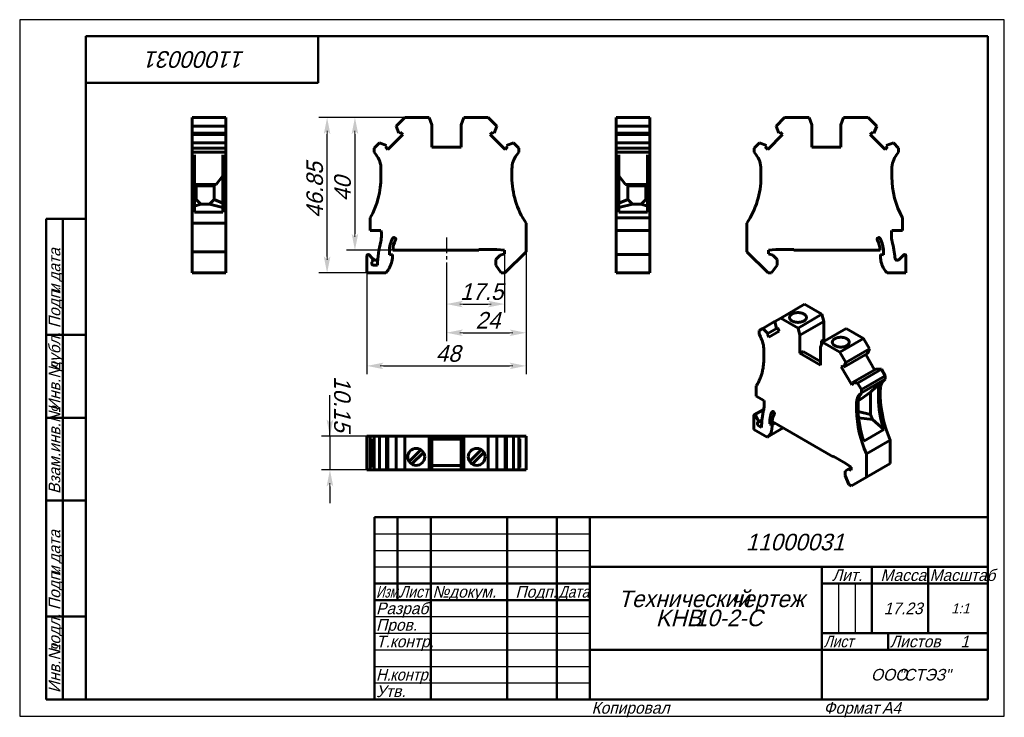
# Model space of a CAD drawing. Header units: millimetres. Extents: x 0 to 297, y 0 to 210.
import ezdxf

# ---------------------------------------------------------------- set-up
doc = ezdxf.new("R2010")
doc.units = ezdxf.units.MM
doc.linetypes.add('CENTER_per1_scale0.149016', pattern=[7.57, 4.73125, -0.94625, 0.94625, -0.94625])
doc.styles.add('TextStyle_1', font='T-FLEX Type A.TTF', dxfattribs={"oblique": 15, "height": 5})
doc.styles.add('TextStyle_2', font='T-FLEX Type A.TTF', dxfattribs={"oblique": 15, "height": 3.5})
doc.styles.add('TextStyle_3', font='T-FLEX Type A.TTF', dxfattribs={"width": 0.744064, "oblique": 15, "height": 3.5})
doc.styles.add('TextStyle_4', font='T-FLEX Type A.TTF', dxfattribs={"width": 0.883061, "oblique": 15, "height": 3.5})
doc.styles.add('TextStyle_5', font='T-FLEX Type A.TTF', dxfattribs={"width": 0.94413, "oblique": 15, "height": 3.5})
doc.styles.add('TextStyle_6', font='T-FLEX Type A.TTF', dxfattribs={"width": 0.98844, "oblique": 15, "height": 3.5})
doc.styles.add('TextStyle_7', font='T-FLEX Type A.TTF', dxfattribs={"oblique": 15, "height": 5})
doc.styles.add('TextStyle_8', font='T-FLEX Type A.TTF', dxfattribs={"oblique": 15, "height": 3})
doc.styles.add('TextStyle_9', font='T-FLEX Type A.TTF', dxfattribs={"oblique": 15, "height": 3.5})
doc.dimstyles.new('DIM_ST_1', dxfattribs={"dimtxt": 5, "dimasz": 5, "dimexe": 2.5, "dimexo": 0, "dimtad": 1, "dimrnd": 0.01, "dimdsep": 46, "dimtxsty": 'TextStyle_1', "dimblk": 'Arrow_3_C7_Status', "dimcen": 0.09, "dimclrd": 7, "dimclre": 7, "dimclrt": 7, "dimazin": 0, "dimtfac": 1, "dimtdec": 0, "dimtmove": 0, "dimatfit": 0, "dimldrblk": 'NONE', "dimfxl": 1, "dimtvp": 1, "dimtolj": 1, "dimarcsym": 0})
doc.dimstyles.new('DIM_ST_2', dxfattribs={"dimtxt": 5, "dimasz": 5, "dimexe": 2.5, "dimexo": 0, "dimtad": 1, "dimrnd": 0.01, "dimdsep": 46, "dimtxsty": 'TextStyle_1', "dimblk": 'Arrow_3_C7_Status', "dimcen": 0.09, "dimclrd": 7, "dimclre": 7, "dimclrt": 7, "dimazin": 0, "dimtfac": 1, "dimtdec": 0, "dimtmove": 0, "dimatfit": 0, "dimldrblk": 'NONE', "dimfxl": 1, "dimtvp": 1, "dimtolj": 1, "dimarcsym": 0})
doc.dimstyles.new('DIM_ST_3', dxfattribs={"dimtxt": 5, "dimasz": 5, "dimexe": 2.5, "dimexo": 0, "dimtad": 1, "dimrnd": 0.01, "dimdsep": 46, "dimtxsty": 'TextStyle_1', "dimblk": 'Arrow_3_C7_Status', "dimcen": 0.09, "dimclrd": 7, "dimclre": 7, "dimclrt": 7, "dimazin": 0, "dimtfac": 1, "dimtdec": 0, "dimtmove": 0, "dimatfit": 0, "dimldrblk": 'NONE', "dimfxl": 1, "dimtvp": 1, "dimtolj": 1, "dimarcsym": 0})

# ---------------------------------------------------------------- blocks, each defined once
blk = doc.blocks.new('Arrow_3_C7_Status')
at = {"color": 7, "linetype": 'Continuous', "lineweight": 0}
blk.add_line((-1, 0), (-0.8, 0), dxfattribs=at)
at = {"color": 7}
blk.add_solid([(-1, -0.2), (0, 0), (-0.8, 0), (-1, 0.2)], dxfattribs=at)
blk = doc.blocks.new('*D5')
at = {"color": 7, "lineweight": -2}
for p, q in [((116.13, 180.48), (90.23, 180.48)), ((92.73, 138.63), (92.73, 175.48)), ((104.73, 133.63), (90.23, 133.63))]:
    blk.add_line(p, q, dxfattribs=at)
at = {"layer": 'Defpoints', "color": 0}
for p in [(92.73, 180.48), (116.13, 180.48), (104.73, 133.63)]:
    blk.add_point(p, dxfattribs=at)
at = {"color": 7, "lineweight": -2, "xscale": 5, "yscale": 5, "zscale": 5}
for p, rotation in [((92.73, 180.48), 89.99999999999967), ((92.73, 133.63), 269.9999999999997)]:
    blk.add_blockref('Arrow_3_C7_Status', p, dxfattribs=dict(at, rotation=rotation))
blk = doc.blocks.new('_None')
blk = doc.blocks.new('*D6')
at = {"color": 7, "lineweight": -2}
for p, q in [((116.13, 180.48), (98.62, 180.48)), ((101.12, 175.48), (101.12, 145.48)), ((112.54, 140.48), (98.62, 140.48))]:
    blk.add_line(p, q, dxfattribs=at)
at = {"layer": 'Defpoints', "color": 0}
for p in [(116.13, 180.48), (101.12, 140.48), (112.54, 140.48)]:
    blk.add_point(p, dxfattribs=at)
at = {"color": 7, "lineweight": -2, "xscale": 5, "yscale": 5, "zscale": 5}
for p, rotation in [((101.12, 180.48), 90), ((101.12, 140.48), 270)]:
    blk.add_blockref('Arrow_3_C7_Status', p, dxfattribs=dict(at, rotation=rotation))
blk = doc.blocks.new('*D7')
at = {"color": 7, "lineweight": -2}
for p, q in [((128.73, 136.76), (128.73, 121.76)), ((146.23, 139.38), (146.23, 121.76)), ((133.73, 124.26), (141.23, 124.26))]:
    blk.add_line(p, q, dxfattribs=at)
at = {"layer": 'Defpoints', "color": 0}
for p in [(128.73, 136.76), (146.23, 139.38), (146.23, 124.26)]:
    blk.add_point(p, dxfattribs=at)
at = {"color": 7, "lineweight": -2, "xscale": 5, "yscale": 5, "zscale": 5, "rotation": 180}
blk.add_blockref('Arrow_3_C7_Status', (128.73, 124.26), dxfattribs=at)
at = {"color": 7, "lineweight": -2, "xscale": 5, "yscale": 5, "zscale": 5}
blk.add_blockref('Arrow_3_C7_Status', (146.23, 124.26), dxfattribs=at)
blk = doc.blocks.new('*D8')
at = {"color": 7, "lineweight": -2}
for p, q in [((152.73, 140.03), (152.73, 113.11)), ((128.73, 136.76), (128.73, 113.11)), ((133.73, 115.61), (147.73, 115.61))]:
    blk.add_line(p, q, dxfattribs=at)
at = {"layer": 'Defpoints', "color": 0}
for p in [(152.73, 140.03), (128.73, 136.76), (152.73, 115.61)]:
    blk.add_point(p, dxfattribs=at)
at = {"color": 7, "lineweight": -2, "xscale": 5, "yscale": 5, "zscale": 5, "rotation": 180}
blk.add_blockref('Arrow_3_C7_Status', (128.73, 115.61), dxfattribs=at)
at = {"color": 7, "lineweight": -2, "xscale": 5, "yscale": 5, "zscale": 5}
blk.add_blockref('Arrow_3_C7_Status', (152.73, 115.61), dxfattribs=at)
blk = doc.blocks.new('*D9')
at = {"color": 7, "lineweight": -2}
for p, q in [((152.73, 140.03), (152.73, 103.11)), ((104.73, 133.63), (104.73, 103.11)), ((109.73, 105.61), (147.73, 105.61))]:
    blk.add_line(p, q, dxfattribs=at)
at = {"layer": 'Defpoints', "color": 0}
for p in [(152.73, 140.03), (104.73, 133.63), (152.73, 105.61)]:
    blk.add_point(p, dxfattribs=at)
at = {"color": 7, "lineweight": -2, "xscale": 5, "yscale": 5, "zscale": 5}
for p, rotation in [((104.73, 105.61), 180), ((152.73, 105.61), 360)]:
    blk.add_blockref('Arrow_3_C7_Status', p, dxfattribs=dict(at, rotation=rotation))
blk = doc.blocks.new('*D10')
at = {"color": 7, "lineweight": -2}
for p, q in [((93.58, 84.42), (93.58, 96.81)), ((93.58, 89.42), (93.58, 94.42)), ((104.73, 84.42), (91.08, 84.42)), ((93.58, 84.42), (93.58, 74.27)), ((104.73, 74.27), (91.08, 74.27)), ((93.58, 69.27), (93.58, 64.27))]:
    blk.add_line(p, q, dxfattribs=at)
at = {"layer": 'Defpoints', "color": 0}
for p in [(104.73, 84.42), (93.58, 74.27), (104.73, 74.27)]:
    blk.add_point(p, dxfattribs=at)
at = {"color": 7, "lineweight": -2, "xscale": 5, "yscale": 5, "zscale": 5}
for p, rotation in [((93.58, 84.42), 270.0000000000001), ((93.58, 74.27), 90.00000000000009)]:
    blk.add_blockref('Arrow_3_C7_Status', p, dxfattribs=dict(at, rotation=rotation))
blk = doc.blocks.new('_FR1Страница_1')
at = {"color": 7, "linetype": 'Continuous', "lineweight": 25}
for p, q in [((0, 210), (0, 0)), ((297, 210), (0, 210)), ((297, 0), (297, 210)), ((107, 55), (172, 55)), ((107, 50), (172, 50)), ((107, 45), (172, 45)), ((247, 40), (247, 25)), ((252, 40), (252, 25)), ((107, 30), (172, 30)), ((107, 25), (172, 25)), ((107, 20), (172, 20)), ((242, 20), (292, 20)), ((262, 20), (262, 20)), ((107, 15), (172, 15)), ((107, 10), (172, 10)), ((0, 0), (297, 0))]:
    blk.add_line(p, q, dxfattribs=at)
at = {"color": 7, "linetype": 'Continuous', "lineweight": 50}
for p, q in [((20, 5), (20, 205)), ((20, 205), (292, 205)), ((90, 191), (90, 205)), ((292, 205), (292, 5)), ((20, 191), (90, 191)), ((8, 5), (8, 150)), ((8, 150), (20, 150)), ((13, 150), (13, 5)), ((8, 115), (20, 115)), ((8, 90), (20, 90)), ((20, 65), (8, 65)), ((107, 5), (107, 60)), ((107, 60), (292, 60)), ((114, 60), (114, 35)), ((124, 60), (124, 5)), ((147, 60), (147, 5)), ((162, 60), (162, 5)), ((172, 60), (172, 5)), ((172, 45), (292, 45)), ((242, 45), (242, 5)), ((257, 45), (257, 25)), ((274, 45), (274, 25)), ((107, 40), (172, 40)), ((242, 40), (292, 40)), ((107, 35), (172, 35)), ((8, 30), (20, 30)), ((242, 25), (292, 25)), ((262, 25), (262, 20)), ((172, 20), (292, 20)), ((20, 5), (8, 5)), ((292, 5), (20, 5))]:
    blk.add_line(p, q, dxfattribs=at)
at = {"color": 7, "oblique": 15}
for s, height, rotation, style, p in [('11000031', 5, 180, 'TextStyle_7', (67.98, 200.5)), ('дата', 3.5, 90, 'TextStyle_2', (12.25, 131.01)), ('Подп.', 3.5, 90, 'TextStyle_2', (12.25, 117)), ('и', 3.5, 90, 'TextStyle_2', (12.25, 127.51)), ('дубл.', 3.5, 90, 'TextStyle_2', (12.25, 104.01)), ('Инв.№', 3.5, 90, 'TextStyle_2', (12.25, 92)), ('Взам.инв.№', 3.5, 90, 'TextStyle_2', (12.25, 67)), ('дата', 3.5, 90, 'TextStyle_2', (12.25, 46.01)), ('Подп.', 3.5, 90, 'TextStyle_2', (12.25, 32)), ('и', 3.5, 90, 'TextStyle_2', (12.25, 42.51)), ('подл.', 3.5, 90, 'TextStyle_2', (12.25, 19.01)), ('Инв.№', 3.5, 90, 'TextStyle_2', (12.25, 7))]:
    blk.add_text(s, height=height, rotation=rotation, dxfattribs=dict(at, style=style)).set_placement(p)
for s, height, style, p in [('11000031', 5, 'TextStyle_7', (219.02, 50)), ('Лит.', 3.5, 'TextStyle_2', (245.03, 40.76)), ('Масса', 3.5, 'TextStyle_2', (259.65, 40.76)), ('№', 3.5, 'TextStyle_2', (124.5, 35.75)), ('Подп.', 3.5, 'TextStyle_2', (149.53, 35.75)), ('докум.', 3.5, 'TextStyle_2', (129.5, 35.75)), ('Технический', 5, 'TextStyle_7', (180.55, 32.88)), ('чертеж', 5, 'TextStyle_7', (214.51, 32.88)), ('Разраб.', 3.5, 'TextStyle_2', (107.5, 30.75)), ('17.23', 3.5, 'TextStyle_2', (260.65, 30.75)), ('1:1', 3, 'TextStyle_8', (280.99, 31)), ('KHB', 5, 'TextStyle_7', (191.86, 27.12)), ('10-2-С', 5, 'TextStyle_7', (203.65, 27.12)), ('Пров.', 3.5, 'TextStyle_2', (107.5, 25.75)), ('Т.контр.', 3.5, 'TextStyle_2', (107.5, 20.75)), ('Листов', 3.5, 'TextStyle_2', (262.5, 20.75)), ('1', 3.5, 'TextStyle_9', (283.78, 20.75)), ('ООО', 3.5, 'TextStyle_2', (256.78, 10.75)), ('"СТЭЗ"', 3.5, 'TextStyle_2', (265.03, 10.75)), ('Утв.', 3.5, 'TextStyle_2', (107.5, 5.75)), ('Копировал', 3.5, 'TextStyle_2', (172.5, 0.75)), ('Формат', 3.5, 'TextStyle_2', (242.5, 0.75)), ('A4', 3.5, 'TextStyle_2', (260.12, 0.75))]:
    blk.add_text(s, height=height, dxfattribs=dict(at, style=style)).set_placement(p)
for s, style, width, p in [('Масштаб', 'TextStyle_6', 0.98844, (274.5, 40.76)), ('Изм.', 'TextStyle_3', 0.744064, (107.5, 35.75)), ('Лист', 'TextStyle_4', 0.883061, (114.5, 35.75)), ('Дата', 'TextStyle_4', 0.883061, (162.5, 35.75)), ('Лист', 'TextStyle_4', 0.883061, (242.5, 20.75)), ('Н.', 'TextStyle_5', 0.94413, (107.5, 10.75)), ('контр.', 'TextStyle_5', 0.94413, (111.75, 10.75))]:
    blk.add_text(s, height=3.5, dxfattribs=dict(at, style=style, width=width)).set_placement(p)
blk = doc.blocks.new('Страница_1')
at = {"color": 7, "linetype": 'Continuous', "lineweight": 60}
for p, q in [((52.013, 177.902), (52.013, 180.476)), ((62.163, 180.476), (52.013, 180.476)), ((62.163, 177.902), (62.163, 180.476)), ((113.558, 177.902), (116.132, 180.476)), ((116.132, 180.476), (123.532, 180.476)), ((123.532, 180.476), (124.332, 178.278)), ((124.332, 178.278), (124.332, 171.576)), ((133.132, 178.278), (133.932, 180.476)), ((133.132, 171.576), (133.132, 178.278)), ((133.932, 180.476), (141.332, 180.476)), ((143.906, 177.902), (141.332, 180.476)), ((179.887, 180.476), (190.037, 180.476)), ((179.887, 180.476), (179.887, 177.902)), ((190.037, 177.902), (190.037, 180.476)), ((228.159, 177.902), (230.733, 180.476)), ((230.733, 180.476), (238.133, 180.476)), ((238.133, 180.476), (238.933, 178.278)), ((238.933, 178.278), (238.933, 171.576)), ((247.733, 178.278), (248.533, 180.476)), ((247.733, 171.576), (247.733, 178.278)), ((248.533, 180.476), (255.933, 180.476)), ((255.933, 180.476), (258.507, 177.902)), ((52.013, 177.902), (52.013, 175.759)), ((62.163, 177.902), (52.013, 177.902)), ((62.163, 175.759), (52.013, 175.759)), ((52.013, 175.757), (52.013, 175.376)), ((52.013, 175.376), (52.013, 172.87)), ((52.013, 175.376), (62.163, 175.376)), ((62.163, 175.759), (62.163, 177.902)), ((62.163, 175.376), (62.163, 175.757)), ((62.163, 172.87), (62.163, 175.376)), ((115.522, 175.376), (111.05, 170.903)), ((113.558, 177.902), (114.392, 175.759)), ((114.392, 175.759), (114.766, 176.132)), ((114.766, 176.132), (115.522, 175.376)), ((142.698, 176.132), (141.942, 175.376)), ((141.942, 175.376), (146.414, 170.903)), ((143.072, 175.759), (142.698, 176.132)), ((143.906, 177.902), (143.072, 175.759)), ((179.887, 177.902), (179.887, 175.759)), ((179.887, 177.902), (190.037, 177.902)), ((179.887, 175.759), (190.037, 175.759)), ((179.887, 175.757), (179.887, 175.376)), ((179.887, 175.376), (179.887, 172.87)), ((190.037, 175.376), (179.887, 175.376)), ((190.037, 177.902), (190.037, 175.759)), ((190.037, 175.757), (190.037, 175.376)), ((190.037, 175.376), (190.037, 172.87)), ((225.651, 170.903), (230.123, 175.376)), ((228.994, 175.759), (228.159, 177.902)), ((229.367, 176.132), (228.994, 175.759)), ((230.123, 175.376), (229.367, 176.132)), ((257.3, 176.132), (256.543, 175.376)), ((256.543, 175.376), (261.016, 170.903)), ((257.673, 175.759), (257.3, 176.132)), ((258.507, 177.902), (257.673, 175.759)), ((52.013, 172.868), (52.013, 171.276)), ((62.163, 172.868), (52.013, 172.868)), ((62.163, 171.276), (62.163, 172.868)), ((108.524, 172.868), (106.932, 171.276)), ((110.666, 172.033), (108.524, 172.868)), ((146.798, 172.033), (148.94, 172.868)), ((148.94, 172.868), (150.532, 171.276)), ((179.887, 172.868), (190.037, 172.868)), ((179.887, 172.868), (179.887, 171.276)), ((190.037, 172.868), (190.037, 171.276)), ((221.533, 171.276), (223.125, 172.868)), ((223.125, 172.868), (225.268, 172.033)), ((261.399, 172.033), (263.542, 172.868)), ((263.542, 172.868), (265.133, 171.276)), ((52.013, 171.276), (52.013, 170.052)), ((62.163, 171.276), (52.013, 171.276)), ((52.013, 170.052), (52.013, 169.265)), ((62.163, 170.052), (52.013, 170.052)), ((62.163, 170.052), (62.163, 171.276)), ((62.163, 169.265), (62.163, 170.052)), ((106.932, 171.276), (106.932, 170.052)), ((106.932, 170.052), (107.536, 169.265)), ((110.293, 171.66), (110.666, 172.033)), ((111.05, 170.903), (110.293, 171.66)), ((124.332, 171.576), (133.132, 171.576)), ((146.414, 170.903), (147.171, 171.66)), ((147.171, 171.66), (146.798, 172.033)), ((150.532, 170.052), (149.928, 169.265)), ((150.532, 171.276), (150.532, 170.052)), ((179.887, 171.276), (190.037, 171.276)), ((179.887, 171.276), (179.887, 170.052)), ((179.887, 170.052), (190.037, 170.052)), ((179.887, 169.265), (179.887, 170.052)), ((190.037, 171.276), (190.037, 170.052)), ((190.037, 170.052), (190.037, 169.265)), ((221.533, 170.052), (221.533, 171.276)), ((222.137, 169.265), (221.533, 170.052)), ((225.268, 172.033), (224.894, 171.66)), ((224.894, 171.66), (225.651, 170.903)), ((238.933, 171.576), (247.733, 171.576)), ((261.016, 170.903), (261.772, 171.66)), ((261.772, 171.66), (261.399, 172.033)), ((264.529, 169.265), (265.133, 170.052)), ((265.133, 171.276), (265.133, 170.052)), ((52.013, 169.265), (52.013, 165.004)), ((52.713, 169.265), (52.713, 165.004)), ((61.313, 169.265), (61.313, 165.004)), ((62.163, 169.265), (62.163, 165.004)), ((179.887, 169.265), (179.887, 165.004)), ((180.737, 169.265), (180.737, 165.004)), ((189.337, 165.004), (189.337, 169.265)), ((190.037, 165.004), (190.037, 169.265)), ((52.013, 162.576), (52.013, 165.004)), ((52.713, 165.004), (52.713, 162.576)), ((61.313, 162.576), (61.313, 165.004)), ((62.163, 162.576), (62.163, 165.004)), ((108.982, 162.576), (108.982, 165.004)), ((148.482, 162.576), (148.482, 165.004)), ((179.887, 165.004), (179.887, 162.576)), ((180.737, 162.576), (180.737, 165.004)), ((189.337, 165.004), (189.337, 162.576)), ((190.037, 162.576), (190.037, 165.004)), ((223.583, 162.576), (223.583, 165.004)), ((263.083, 165.004), (263.083, 162.576)), ((52.013, 162.576), (52.013, 148.632)), ((52.713, 162.576), (52.713, 151.976)), ((52.713, 160.602), (52.951, 160.292)), ((61.313, 162.948), (59.276, 160.292)), ((61.313, 162.576), (61.313, 151.976)), ((62.163, 162.576), (62.163, 148.632)), ((179.887, 162.576), (179.887, 150.25)), ((180.737, 162.948), (182.775, 160.292)), ((180.737, 162.576), (180.737, 151.976)), ((189.337, 160.602), (189.1, 160.292)), ((189.337, 162.576), (189.337, 151.976)), ((190.037, 162.576), (190.037, 150.25)), ((52.951, 160.292), (59.276, 160.292)), ((53.213, 160.279), (52.951, 160.292)), ((53.213, 160.279), (53.213, 155.776)), ((58.613, 160.258), (53.213, 160.258)), ((53.213, 159.876), (58.613, 159.876)), ((58.613, 160.258), (59.276, 160.292)), ((58.613, 159.876), (58.613, 160.258)), ((58.613, 159.876), (58.613, 155.776)), ((183.437, 160.258), (182.775, 160.292)), ((189.1, 160.292), (182.775, 160.292)), ((188.837, 160.258), (183.437, 160.258)), ((183.437, 160.258), (183.437, 159.876)), ((188.837, 159.876), (183.437, 159.876)), ((183.437, 159.876), (183.437, 155.776)), ((188.837, 160.279), (189.1, 160.292)), ((188.837, 160.279), (188.837, 155.776)), ((53.213, 155.776), (52.713, 155.659)), ((54.613, 154.376), (53.213, 155.776)), ((57.213, 154.376), (58.613, 155.776)), ((61.313, 154.658), (58.613, 155.776)), ((180.737, 154.658), (183.437, 155.776)), ((184.837, 154.376), (183.437, 155.776)), ((187.437, 154.376), (188.837, 155.776)), ((188.837, 155.776), (189.337, 155.659)), ((54.613, 154.376), (52.713, 153.818)), ((61.313, 151.976), (52.713, 151.976)), ((57.213, 154.376), (54.613, 154.376)), ((61.313, 153.347), (57.213, 154.376)), ((180.737, 153.347), (184.837, 154.376)), ((189.337, 151.976), (180.737, 151.976)), ((184.837, 154.376), (187.437, 154.376)), ((187.437, 154.376), (189.337, 153.818)), ((62.163, 148.632), (52.013, 148.632)), ((52.013, 148.632), (52.013, 140.026)), ((62.163, 140.026), (62.163, 148.632)), ((105.732, 150.25), (105.732, 146.476)), ((152.732, 148.632), (152.732, 140.026)), ((179.887, 150.25), (179.887, 146.476)), ((190.037, 150.25), (179.887, 150.25)), ((190.037, 150.25), (190.037, 146.476)), ((219.333, 140.026), (219.333, 148.632)), ((266.333, 150.25), (266.333, 146.476)), ((105.732, 146.476), (108.975, 146.476)), ((179.887, 144.951), (179.887, 146.476)), ((179.887, 146.476), (190.037, 146.476)), ((190.037, 144.951), (190.037, 146.476)), ((266.333, 146.476), (263.09, 146.476)), ((179.887, 143.118), (179.887, 144.951)), ((179.887, 143.118), (179.887, 139.185)), ((190.037, 143.118), (190.037, 144.951)), ((190.037, 143.118), (190.037, 139.185)), ((52.013, 140.026), (52.013, 133.626)), ((62.163, 140.026), (52.013, 140.026)), ((62.163, 133.626), (62.163, 140.026)), ((111.532, 139.097), (111.532, 140.176)), ((138.532, 140.476), (112.538, 140.476)), ((143.946, 140.676), (138.532, 140.676)), ((138.532, 140.476), (138.532, 140.676)), ((146.232, 140.476), (143.946, 140.676)), ((146.232, 139.376), (146.232, 140.476)), ((152.732, 140.026), (146.332, 133.626)), ((225.733, 133.626), (219.333, 140.026)), ((228.119, 140.676), (225.833, 140.476)), ((225.833, 140.476), (225.833, 139.376)), ((233.533, 140.676), (228.119, 140.676)), ((233.533, 140.476), (233.533, 140.676)), ((259.527, 140.476), (233.533, 140.476)), ((260.533, 139.097), (260.533, 140.176)), ((104.732, 138.783), (104.732, 133.626)), ((106.268, 138.212), (105.415, 139.066)), ((106.232, 136.476), (106.232, 136.905)), ((106.268, 138.212), (106.784, 137.696)), ((112.432, 139.176), (111.532, 139.097)), ((112.432, 138.619), (112.432, 139.176)), ((144.934, 139.028), (143.582, 137.676)), ((143.582, 136.026), (143.582, 137.676)), ((144.934, 139.028), (146.232, 139.376)), ((190.037, 139.183), (179.887, 139.183)), ((179.887, 139.183), (179.887, 138.783)), ((179.887, 138.783), (179.887, 133.626)), ((190.037, 139.183), (190.037, 138.783)), ((190.037, 138.783), (190.037, 133.626)), ((225.833, 139.376), (227.131, 139.028)), ((227.131, 139.028), (228.483, 137.676)), ((228.483, 137.676), (228.483, 136.026)), ((259.633, 139.176), (260.533, 139.097)), ((259.633, 138.619), (259.633, 139.176)), ((265.281, 137.696), (266.65, 139.066)), ((267.333, 138.783), (267.333, 133.626)), ((107.94, 135.976), (106.732, 135.976)), ((145.263, 133.626), (143.582, 136.026)), ((228.483, 136.026), (226.803, 133.626)), ((62.163, 133.626), (52.013, 133.626)), ((104.732, 133.626), (110.398, 133.626)), ((146.332, 133.626), (145.263, 133.626)), ((179.887, 133.626), (190.037, 133.626)), ((226.803, 133.626), (225.733, 133.626)), ((267.333, 133.626), (261.667, 133.626)), ((236.728, 124.187), (229.551, 120.044)), ((241.96, 121.166), (236.728, 124.187)), ((227.729, 118.992), (224.171, 116.938)), ((227.731, 118.993), (229.551, 120.044)), ((227.731, 118.993), (228.321, 116.903)), ((229.551, 120.044), (234.783, 117.023)), ((241.96, 121.166), (234.783, 117.023)), ((242.526, 119.045), (235.349, 114.901)), ((242.526, 119.045), (241.96, 121.166)), ((242.526, 113.573), (242.526, 119.045)), ((224.171, 116.938), (223.045, 116.288)), ((223.045, 116.288), (223.045, 115.288)), ((225.686, 115.382), (224.171, 116.938)), ((228.319, 116.902), (225.686, 115.382)), ((229.12, 116.129), (225.957, 114.303)), ((228.321, 116.903), (228.585, 117.055)), ((228.585, 117.055), (229.12, 116.129)), ((234.783, 117.023), (235.349, 114.901)), ((249.314, 116.921), (242.137, 112.777)), ((254.547, 113.9), (249.314, 116.921)), ((223.045, 115.288), (223.472, 114.399)), ((225.422, 115.229), (225.686, 115.382)), ((225.957, 114.303), (225.422, 115.229)), ((235.349, 114.901), (235.349, 109.429)), ((241.854, 113.185), (242.526, 113.573)), ((241.854, 113.185), (242.349, 112.899)), ((241.854, 112.043), (241.854, 113.185)), ((243.021, 113.287), (242.526, 113.573)), ((254.547, 113.9), (247.37, 109.756)), ((256.367, 110.747), (254.547, 113.9)), ((224.495, 108.347), (224.495, 110.33)), ((235.349, 109.429), (236.304, 109.98)), ((241.572, 106.939), (236.304, 109.98)), ((241.572, 111.309), (242.137, 112.777)), ((241.572, 105.837), (241.572, 111.309)), ((242.137, 112.777), (247.37, 109.756)), ((256.367, 110.747), (249.19, 106.603)), ((255.777, 109.338), (256.367, 110.747)), ((235.349, 109.429), (241.572, 105.837)), ((249.19, 106.603), (247.37, 109.756)), ((255.777, 109.338), (248.6, 105.194)), ((257.877, 104.466), (255.242, 109.029)), ((248.336, 105.652), (247.801, 105.343)), ((247.801, 105.343), (250.964, 99.865)), ((248.6, 105.194), (248.336, 105.652)), ((249.19, 106.603), (248.6, 105.194)), ((258.412, 104.775), (251.235, 100.631)), ((259.927, 104.581), (252.75, 100.438)), ((259.927, 104.581), (258.412, 104.775)), ((261.052, 102.632), (259.927, 104.581)), ((261.052, 102.632), (253.875, 98.488)), ((261.052, 101.632), (253.875, 97.489)), ((260.625, 101.236), (261.052, 101.632)), ((261.052, 101.632), (261.052, 102.632)), ((222.197, 99.61), (222.197, 96.529)), ((250.964, 99.865), (251.499, 100.174)), ((251.499, 100.174), (251.235, 100.631)), ((251.235, 100.631), (252.75, 100.438)), ((252.75, 100.438), (253.875, 98.488)), ((253.875, 98.488), (253.875, 97.489)), ((260.024, 100.889), (256.598, 97.71)), ((259.603, 96.365), (259.603, 98.348)), ((222.197, 96.529), (224.49, 95.205)), ((252.951, 95.1), (253.716, 95.542)), ((253.875, 97.489), (253.448, 97.093)), ((256.598, 97.71), (253.716, 95.542)), ((256.598, 97.71), (256.598, 90.941)), ((259.002, 96.018), (259.002, 98.001)), ((224.441, 92.495), (221.573, 90.839)), ((252.426, 92.222), (252.426, 94.204)), ((252.921, 94.49), (252.921, 92.507)), ((221.49, 90.656), (221.49, 86.445)), ((222.576, 89.562), (221.973, 90.608)), ((222.576, 88.523), (223.89, 89.282)), ((256.598, 90.941), (252.931, 91.818)), ((257.253, 89.492), (253.048, 89.99)), ((257.253, 89.492), (256.598, 90.941)), ((257.253, 89.492), (260.669, 86.401)), ((221.49, 86.445), (225.496, 84.132)), ((222.55, 88.159), (222.55, 88.51)), ((223.758, 87.054), (222.904, 87.547)), ((230.34, 86.928), (225.496, 84.132)), ((226.298, 88.136), (226.298, 89.017)), ((226.298, 88.136), (227.273, 88.699)), ((226.934, 87.833), (226.298, 88.136)), ((227.854, 88.364), (226.934, 87.833)), ((226.934, 87.379), (226.934, 87.833)), ((245.39, 78.239), (227.01, 88.851)), ((260.669, 86.401), (254.588, 82.89)), ((105.415, 84.421), (104.732, 84.421)), ((104.732, 74.271), (104.732, 84.421)), ((105.73, 84.421), (105.415, 84.421)), ((106.93, 84.421), (105.732, 84.421)), ((105.732, 74.271), (105.732, 84.421)), ((106.932, 83.571), (106.624, 83.571)), ((106.624, 74.971), (106.624, 83.571)), ((108.524, 84.421), (106.932, 84.421)), ((106.932, 84.421), (106.932, 74.271)), ((108.524, 84.421), (108.524, 74.271)), ((110.666, 84.421), (108.524, 84.421)), ((110.666, 84.421), (110.666, 74.271)), ((111.05, 84.421), (110.668, 84.421)), ((113.556, 84.421), (111.05, 84.421)), ((111.05, 74.271), (111.05, 84.421)), ((116.132, 84.421), (113.558, 84.421)), ((113.558, 84.421), (113.558, 74.271)), ((123.532, 84.421), (116.132, 84.421)), ((116.132, 84.421), (116.132, 74.271)), ((124.332, 84.421), (123.532, 84.421)), ((123.532, 84.421), (123.532, 74.271)), ((133.132, 84.421), (124.332, 84.421)), ((124.332, 84.421), (124.332, 74.271)), ((124.332, 83.471), (133.132, 83.471)), ((133.932, 84.421), (133.132, 84.421)), ((133.132, 84.421), (133.132, 74.271)), ((133.932, 84.421), (133.932, 74.271)), ((141.332, 84.421), (133.932, 84.421)), ((143.906, 84.421), (141.332, 84.421)), ((141.332, 84.421), (141.332, 74.271)), ((143.906, 84.421), (143.906, 74.271)), ((146.414, 84.421), (143.908, 84.421)), ((146.414, 74.271), (146.414, 84.421)), ((146.796, 84.421), (146.414, 84.421)), ((146.798, 84.421), (146.798, 74.271)), ((148.94, 84.421), (146.798, 84.421)), ((148.94, 84.421), (148.94, 74.271)), ((150.532, 84.421), (148.94, 84.421)), ((150.532, 84.421), (150.532, 74.271)), ((150.532, 83.571), (150.84, 83.571)), ((150.534, 84.421), (152.732, 84.421)), ((150.84, 83.571), (150.84, 74.971)), ((152.732, 84.421), (152.732, 74.271)), ((262.608, 83.245), (255.431, 79.101)), ((262.608, 76.218), (262.608, 83.245)), ((117.457, 76.8), (120.979, 80.321)), ((139.229, 80.321), (135.707, 76.8)), ((121.757, 79.543), (118.235, 76.022)), ((140.007, 79.543), (136.485, 76.022)), ((245.39, 78.239), (245.39, 78.402)), ((249.218, 76.192), (245.39, 78.402)), ((245.39, 78.239), (245.531, 78.321)), ((255.431, 79.101), (255.431, 72.075)), ((105.415, 74.271), (104.732, 74.271)), ((105.73, 74.271), (105.415, 74.271)), ((106.93, 74.271), (105.732, 74.271)), ((106.932, 74.971), (106.624, 74.971)), ((108.524, 74.271), (106.932, 74.271)), ((110.666, 74.271), (108.524, 74.271)), ((111.05, 74.271), (110.668, 74.271)), ((113.556, 74.271), (111.05, 74.271)), ((113.558, 74.271), (116.132, 74.271)), ((116.132, 74.271), (123.532, 74.271)), ((123.532, 74.271), (124.332, 74.271)), ((133.132, 75.621), (124.332, 75.621)), ((124.332, 74.271), (133.132, 74.271)), ((133.132, 74.271), (133.932, 74.271)), ((133.932, 74.271), (141.332, 74.271)), ((143.906, 74.271), (141.332, 74.271)), ((143.908, 74.271), (146.414, 74.271)), ((146.414, 74.271), (146.796, 74.271)), ((146.798, 74.271), (148.94, 74.271)), ((148.94, 74.271), (150.532, 74.271)), ((150.532, 74.971), (150.84, 74.971)), ((150.534, 74.271), (152.732, 74.271)), ((249.917, 74.443), (248.961, 73.891)), ((250.835, 75.096), (249.218, 76.192)), ((250.835, 74.973), (249.917, 74.443)), ((249.917, 74.443), (250.835, 74.197)), ((250.835, 74.197), (250.835, 75.096)), ((262.608, 76.218), (255.431, 72.075)), ((248.961, 72.544), (248.961, 73.891)), ((250.149, 69.898), (248.961, 72.544)), ((255.431, 72.075), (250.905, 69.462)), ((250.905, 69.462), (250.149, 69.898))]:
    blk.add_line(p, q, dxfattribs=at)
at = {"color": 7, "linetype": 'CENTER_per1_scale0.149016', "lineweight": 25}
blk.add_line((128.732, 144.335), (128.732, 136.765), dxfattribs=at)
at = {"color": 7, "lineweight": 60, "flags": 128}
for points in [[(236.569, 119.176), (236.478, 119.126), (236.383, 119.079), (236.285, 119.035), (236.182, 118.993), (236.077, 118.954), (235.968, 118.919), (235.856, 118.886), (235.742, 118.857), (235.625, 118.831), (235.506, 118.808), (235.385, 118.789), (235.263, 118.773), (235.14, 118.761), (235.016, 118.752), (234.891, 118.747), (234.766, 118.745), (234.641, 118.747), (234.516, 118.752), (234.392, 118.761), (234.268, 118.773), (234.146, 118.789), (234.025, 118.808), (233.907, 118.831), (233.79, 118.857), (233.675, 118.886), (233.564, 118.919), (233.455, 118.954), (233.349, 118.993), (233.247, 119.035), (233.148, 119.079), (233.053, 119.126), (232.963, 119.176), (232.876, 119.228), (232.794, 119.283), (232.717, 119.34), (232.645, 119.399), (232.578, 119.46), (232.517, 119.523), (232.46, 119.588), (232.41, 119.654), (232.365, 119.721), (232.325, 119.79), (232.292, 119.859), (232.265, 119.93), (232.243, 120.001), (232.228, 120.073), (232.219, 120.145), (232.216, 120.217), (232.219, 120.289), (232.228, 120.361), (232.243, 120.433), (232.265, 120.504), (232.292, 120.575), (232.325, 120.645), (232.365, 120.713), (232.41, 120.781), (232.46, 120.847), (232.517, 120.911), (232.578, 120.974), (232.645, 121.035), (232.717, 121.094), (232.794, 121.151), (232.876, 121.206), (232.963, 121.258)], [(232.963, 121.258), (233.053, 121.308), (233.148, 121.355), (233.247, 121.4), (233.349, 121.441), (233.455, 121.48), (233.564, 121.516), (233.675, 121.548), (233.79, 121.577), (233.907, 121.603), (234.025, 121.626), (234.146, 121.645), (234.268, 121.661), (234.392, 121.673), (234.516, 121.682), (234.641, 121.688), (234.766, 121.689), (234.891, 121.688), (235.016, 121.682), (235.14, 121.673), (235.263, 121.661), (235.385, 121.645), (235.506, 121.626), (235.625, 121.603), (235.742, 121.577), (235.856, 121.548), (235.968, 121.516), (236.077, 121.48), (236.182, 121.441), (236.285, 121.4), (236.383, 121.355), (236.478, 121.308), (236.569, 121.258), (236.655, 121.206), (236.737, 121.151), (236.814, 121.094), (236.886, 121.035), (236.953, 120.974), (237.015, 120.911), (237.071, 120.847), (237.122, 120.781), (237.167, 120.713), (237.206, 120.645), (237.239, 120.575), (237.267, 120.504), (237.288, 120.433), (237.303, 120.361), (237.313, 120.289), (237.316, 120.217), (237.313, 120.145), (237.303, 120.073), (237.288, 120.001), (237.267, 119.93), (237.239, 119.859), (237.206, 119.79), (237.167, 119.721), (237.122, 119.654), (237.071, 119.588), (237.015, 119.523), (236.953, 119.46), (236.886, 119.399), (236.814, 119.34), (236.737, 119.283), (236.655, 119.228), (236.569, 119.176)], [(245.867, 113.808), (245.781, 113.755), (245.699, 113.701), (245.622, 113.644), (245.55, 113.585), (245.483, 113.524), (245.421, 113.461), (245.365, 113.396), (245.314, 113.33), (245.269, 113.263), (245.23, 113.194), (245.197, 113.124), (245.169, 113.054), (245.148, 112.983), (245.133, 112.911), (245.123, 112.839), (245.12, 112.767), (245.123, 112.694), (245.133, 112.622), (245.148, 112.551), (245.169, 112.479), (245.197, 112.409), (245.23, 112.339), (245.269, 112.271), (245.314, 112.203), (245.365, 112.137), (245.421, 112.073), (245.483, 112.01), (245.55, 111.949), (245.622, 111.89), (245.699, 111.833), (245.781, 111.778), (245.867, 111.726), (245.958, 111.676), (246.053, 111.629), (246.151, 111.584), (246.254, 111.543), (246.359, 111.504), (246.468, 111.468), (246.58, 111.436), (246.695, 111.406), (246.811, 111.38), (246.93, 111.358), (247.051, 111.339), (247.173, 111.323), (247.296, 111.31), (247.42, 111.302), (247.545, 111.296), (247.67, 111.294), (247.795, 111.296), (247.92, 111.302), (248.045, 111.31), (248.168, 111.323), (248.29, 111.339), (248.411, 111.358), (248.529, 111.38), (248.646, 111.406), (248.761, 111.436), (248.872, 111.468), (248.981, 111.504), (249.087, 111.543), (249.189, 111.584), (249.288, 111.629), (249.383, 111.676), (249.473, 111.726)], [(249.473, 111.726), (249.56, 111.778), (249.642, 111.833), (249.719, 111.89), (249.791, 111.949), (249.858, 112.01), (249.919, 112.073), (249.976, 112.137), (250.026, 112.203), (250.071, 112.271), (250.111, 112.339), (250.144, 112.409), (250.171, 112.479), (250.193, 112.551), (250.208, 112.622), (250.217, 112.694), (250.22, 112.767), (250.217, 112.839), (250.208, 112.911), (250.193, 112.983), (250.171, 113.054), (250.144, 113.124), (250.111, 113.194), (250.071, 113.263), (250.026, 113.33), (249.976, 113.396), (249.919, 113.461), (249.858, 113.524), (249.791, 113.585), (249.719, 113.644), (249.642, 113.701), (249.56, 113.755), (249.473, 113.808), (249.383, 113.858), (249.288, 113.905), (249.189, 113.949), (249.087, 113.991), (248.981, 114.029), (248.872, 114.065), (248.761, 114.098), (248.646, 114.127), (248.529, 114.153), (248.411, 114.176), (248.29, 114.195), (248.168, 114.211), (248.045, 114.223), (247.92, 114.232), (247.795, 114.237), (247.67, 114.239), (247.545, 114.237), (247.42, 114.232), (247.296, 114.223), (247.173, 114.211), (247.051, 114.195), (246.93, 114.176), (246.811, 114.153), (246.695, 114.127), (246.58, 114.098), (246.468, 114.065), (246.359, 114.029), (246.254, 113.991), (246.151, 113.949), (246.053, 113.905), (245.958, 113.858), (245.867, 113.808)], [(224.495, 108.347), (224.493, 108.019), (224.486, 107.693), (224.474, 107.37), (224.458, 107.049), (224.437, 106.732), (224.412, 106.424), (224.383, 106.118), (224.349, 105.816), (224.311, 105.517), (224.268, 105.215), (224.219, 104.917), (224.167, 104.622), (224.11, 104.331), (224.048, 104.044), (223.982, 103.76), (223.911, 103.48), (223.836, 103.205), (223.756, 102.934), (223.672, 102.667), (223.584, 102.404), (223.491, 102.146), (223.396, 101.896), (223.296, 101.65), (223.192, 101.409), (223.085, 101.172), (222.97, 100.935), (222.852, 100.702), (222.729, 100.474), (222.602, 100.251), (222.471, 100.032), (222.336, 99.819), (222.197, 99.61)], [(260.625, 101.236), (260.535, 101.148), (260.449, 101.055), (260.366, 100.956), (260.288, 100.853), (260.213, 100.744), (260.142, 100.631), (260.079, 100.519), (260.02, 100.404), (259.965, 100.284), (259.913, 100.161), (259.865, 100.033), (259.819, 99.894), (259.777, 99.75), (259.74, 99.603), (259.706, 99.452), (259.678, 99.297), (259.654, 99.138), (259.636, 98.986), (259.621, 98.83), (259.611, 98.672), (259.605, 98.511), (259.603, 98.348)], [(260.024, 100.889), (259.934, 100.801), (259.848, 100.708), (259.765, 100.609), (259.686, 100.506), (259.612, 100.397), (259.541, 100.284), (259.478, 100.172), (259.419, 100.057), (259.364, 99.937), (259.312, 99.814), (259.264, 99.686), (259.218, 99.547), (259.176, 99.403), (259.138, 99.256), (259.105, 99.105), (259.077, 98.95), (259.053, 98.791), (259.035, 98.639), (259.02, 98.483), (259.01, 98.325), (259.004, 98.164), (259.002, 98.001)], [(253.448, 97.093), (253.358, 97.005), (253.272, 96.911), (253.189, 96.813), (253.11, 96.709), (253.036, 96.601), (252.965, 96.487), (252.902, 96.376), (252.843, 96.26), (252.788, 96.14), (252.736, 96.017), (252.688, 95.889), (252.642, 95.75), (252.6, 95.607), (252.562, 95.459), (252.529, 95.308), (252.501, 95.153), (252.477, 94.994), (252.458, 94.842), (252.444, 94.686), (252.434, 94.528), (252.428, 94.367), (252.426, 94.204)], [(253.943, 97.378), (253.853, 97.29), (253.767, 97.197), (253.684, 97.099), (253.605, 96.995), (253.531, 96.886), (253.46, 96.773), (253.397, 96.661), (253.338, 96.546), (253.283, 96.426), (253.231, 96.303), (253.183, 96.175), (253.137, 96.036), (253.095, 95.892), (253.057, 95.745), (253.024, 95.594), (252.996, 95.439), (252.972, 95.28), (252.953, 95.128), (252.939, 94.972), (252.929, 94.814), (252.923, 94.653), (252.921, 94.49)], [(221.973, 90.608), (221.952, 90.641), (221.93, 90.673), (221.906, 90.703), (221.881, 90.732), (221.855, 90.757), (221.828, 90.781), (221.8, 90.801), (221.773, 90.819), (221.745, 90.833), (221.717, 90.844), (221.69, 90.852), (221.664, 90.857), (221.639, 90.857), (221.615, 90.855), (221.593, 90.848), (221.573, 90.839), (221.554, 90.826), (221.537, 90.81), (221.523, 90.79), (221.511, 90.768), (221.502, 90.743), (221.495, 90.716), (221.491, 90.687), (221.49, 90.656)], [(222.763, 88.935), (222.761, 88.994), (222.755, 89.055), (222.745, 89.117), (222.731, 89.18), (222.714, 89.244), (222.693, 89.309), (222.669, 89.373), (222.641, 89.437), (222.61, 89.5), (222.576, 89.562)], [(226.98, 91.794), (226.907, 91.672), (226.838, 91.545), (226.773, 91.414), (226.712, 91.278), (226.655, 91.138), (226.603, 90.997), (226.555, 90.852), (226.511, 90.703), (226.471, 90.551), (226.435, 90.392), (226.403, 90.229), (226.375, 90.064), (226.351, 89.894), (226.332, 89.722), (226.317, 89.55), (226.306, 89.375), (226.3, 89.197), (226.298, 89.017)], [(227.646, 91.219), (227.644, 91.265), (227.638, 91.313), (227.627, 91.363), (227.612, 91.413), (227.594, 91.463), (227.571, 91.513), (227.546, 91.562), (227.517, 91.609), (227.485, 91.654), (227.451, 91.696), (227.415, 91.735), (227.378, 91.77), (227.34, 91.8), (227.301, 91.826), (227.262, 91.847), (227.223, 91.863), (227.185, 91.874), (227.149, 91.879), (227.114, 91.878), (227.081, 91.872), (227.051, 91.86), (227.024, 91.843), (227, 91.821), (226.98, 91.794)], [(227.605, 91.051), (227.531, 90.925), (227.461, 90.794), (227.396, 90.657), (227.335, 90.515), (227.28, 90.369), (227.229, 90.217), (227.184, 90.061), (227.144, 89.9), (227.108, 89.735), (227.078, 89.566), (227.053, 89.393), (227.033, 89.216), (227.019, 89.035), (227.01, 88.851)], [(227.605, 91.051), (227.623, 91.086), (227.636, 91.126), (227.644, 91.171), (227.646, 91.219)], [(222.55, 88.51), (222.583, 88.527), (222.613, 88.548), (222.64, 88.572), (222.665, 88.601), (222.687, 88.632), (222.707, 88.667), (222.724, 88.705), (222.738, 88.746), (222.749, 88.79), (222.756, 88.836), (222.761, 88.885), (222.763, 88.935)], [(222.55, 88.159), (222.552, 88.118), (222.557, 88.076), (222.566, 88.032), (222.577, 87.988), (222.592, 87.943), (222.61, 87.898), (222.631, 87.854), (222.654, 87.811), (222.68, 87.769), (222.708, 87.729), (222.737, 87.692), (222.769, 87.656), (222.801, 87.624), (222.835, 87.595), (222.869, 87.569), (222.904, 87.547)], [(226.143, 84.735), (226.227, 84.842), (226.306, 84.955), (226.382, 85.073), (226.452, 85.196), (226.518, 85.325), (226.579, 85.457), (226.635, 85.593), (226.686, 85.733), (226.732, 85.879), (226.775, 86.031), (226.812, 86.188), (226.845, 86.348), (226.873, 86.513), (226.895, 86.682), (226.912, 86.851), (226.925, 87.024), (226.932, 87.2), (226.934, 87.379)]]:
    blk.add_lwpolyline(points, dxfattribs=at)
at = {"color": 7, "linetype": 'Continuous', "lineweight": 60}
for centre, radius, start, end in [((101.982, 165.004), 7, 0, 37.49518), ((155.482, 165.004), 7, 142.50482, 180), ((216.583, 165.004), 7, 360, 37.49518), ((270.083, 165.004), 7, 142.50482, 180), ((83.982, 162.576), 25, 330.45864, 0), ((173.482, 162.576), 25, 180, 213.90126), ((198.583, 162.576), 25, 326.09874, 0), ((288.083, 162.576), 25, 180, 209.54136), ((101.632, 144.951), 7.5, 0, 11.73422), ((270.433, 144.951), 7.5, 168.26578, 180.00001), ((140.032, 135.276), 32.1, 165.85889, 178.75046), ((101.632, 144.951), 7.5, 345.85889, 360), ((119.832, 140.176), 8.3, 152.09877, 180), ((112.939, 143.826), 0.5, 360, 152.09877), ((119.832, 140.176), 7.3, 152.09877, 177.64472), ((112.939, 143.826), 0.5, 332.09877, 359.99999), ((259.127, 143.826), 0.5, 27.90123, 180), ((259.127, 143.826), 0.5, 179.99999, 207.90123), ((252.233, 140.176), 7.3, 2.35528, 27.90123), ((252.233, 140.176), 8.3, 360, 27.90123), ((270.433, 144.951), 7.5, 180, 194.14111), ((232.033, 135.276), 32.1, 5.15339, 14.14111), ((105.132, 138.783), 0.4, 45, 180.00001), ((105.632, 137.576), 0.9, 311.81031, 0.00001), ((105.632, 137.576), 0.9, 0.00001, 45), ((107.315, 138.227), 0.75, 225, 354.84661), ((105.432, 138.619), 7, 327.14012, 0), ((266.633, 138.619), 7, 180, 212.85988), ((264.751, 138.227), 0.75, 185.15339, 315), ((266.933, 138.783), 0.4, 360, 135), ((106.732, 136.476), 0.5, 179.99999, 270), ((103.332, 139.976), 9.5, 318.05468, 327.14012), ((268.733, 139.976), 9.5, 212.85988, 221.94532), ((214.786, 110.053), 9.713, 1.63195, 26.57967), ((216.43, 93.863), 8.171, 0.22601, 9.45037), ((290.316, 96.495), 31.318, 180.87146, 198.80267), ((293.382, 97.198), 33.789, 181.41207, 204.38994), ((248.216, 86.746), 24.46, 166.41471, 179.27907), ((218.781, 93.851), 5.821, 346.49793, 0.43603), ((286.204, 93.054), 33.789, 181.41207, 204.38994), ((284.235, 92.984), 31.318, 180.87146, 198.80267), ((223.558, 86.857), 3.344, 305.41509, 320.60197), ((119.607, 78.171), 2.55, 0, 180), ((137.857, 78.171), 2.55, 0, 180), ((119.607, 78.171), 2.55, 180, 0), ((137.857, 78.171), 2.55, 180, 0)]:
    blk.add_arc(centre, radius, start, end, dxfattribs=at)
blk.add_blockref('_FR1Страница_1', (0, 0))
at = {"color": 7, "style": 'TextStyle_1', "oblique": 15}
for s, rotation, p in [('46.85', 90, (91.48, 150.263)), ('40', 90, (99.87, 155.3)), ('10.15', 270, (94.83, 102.526))]:
    blk.add_text(s, height=5, rotation=rotation, dxfattribs=at).set_placement(p)
for s, p in [('17.5', (132.837, 125.515)), ('24', (137.517, 116.865)), ('48', (125.517, 106.865))]:
    blk.add_text(s, height=5, dxfattribs=at).set_placement(p)
for base, p1, p2, angle, dimstyle, picture, middle, dimtype in [((92.73, 180.476), (104.732, 133.626), (116.132, 180.476), 90, 'DIM_ST_1', '*D5', (92.73, 157.051), 160), ((101.12, 140.476), (116.132, 180.476), (112.538, 140.476), 270, 'DIM_ST_1', '*D6', (101.12, 158.515), 160), ((93.58, 74.271), (104.732, 84.421), (104.732, 74.271), 270, 'DIM_ST_3', '*D10', (93.58, 96.809), 161)]:
    dim = blk.add_linear_dim(base=base, p1=p1, p2=p2, angle=angle, text=' ', dimstyle=dimstyle)
    dim.commit()
    dim.dimension.update_dxf_attribs({"geometry": picture, "text_midpoint": middle, "dimtype": dimtype})
for base, p1, p2, dimstyle, picture, middle in [((152.732, 105.615), (104.732, 133.626), (152.732, 140.026), 'DIM_ST_1', '*D9', (128.732, 105.615)), ((152.732, 115.615), (128.732, 136.765), (152.732, 140.026), 'DIM_ST_2', '*D8', (140.732, 115.615)), ((146.232, 124.265), (128.732, 136.765), (146.232, 139.376), 'DIM_ST_1', '*D7', (137.482, 124.265))]:
    dim = blk.add_linear_dim(base=base, p1=p1, p2=p2, text=' ', dimstyle=dimstyle)
    dim.commit()
    dim.dimension.update_dxf_attribs({"geometry": picture, "text_midpoint": middle, "dimtype": 160})

msp = doc.modelspace()

# ---------------------------------------------------------------- block references
msp.add_blockref('Страница_1', (0, 0))

doc.saveas('drawing.dxf')
